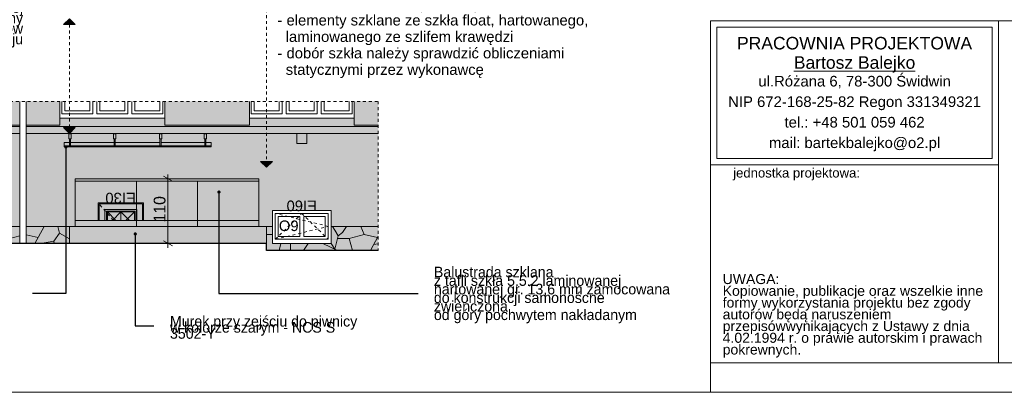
# Model space of a CAD drawing. Extents: x -396299 to -11759, y -15022 to 18278.
# Tile 192 of 205: x -41504 to -24766, y -11422 to -5089. Entities that reach past the tile are written whole.
import ezdxf

# ---------------------------------------------------------------- set-up
doc = ezdxf.new("R2010")
doc.units = 0
doc.header["$MEASUREMENT"] = 0
doc.linetypes.add('Hidden Line', pattern=[100, 50, -50])
for name, color, linetype, lineweight, true_color in [('Arch okna_Nr_Pióra__114', 7, 'Continuous', 13, 0xf1d696), ('Arch okna_Nr_Pióra__14', 7, 'Continuous', 18, 0xbd8b17), ('Arch okna_Nr_Pióra__61', 7, 'Continuous', 20, 0x6a6a6a), ('Arch okna_Nr_Pióra__82', 7, 'Continuous', 20, 0xaaaaaa), ('Arch opisy_Nr_Pióra__3', 7, 'Continuous', 20, 0xff6600), ('INWENT.ŚCIANY_Nr_Pióra__2', 7, 'Continuous', 13, 0x7f7f7f)]:
    doc.layers.add(name, color=color, linetype=linetype, lineweight=lineweight, true_color=true_color)
doc.layers.add('Arch opisy', color=7, linetype='Continuous')
doc.layers.add('Arch wymiary', color=7, linetype='Continuous')
for name, color, linetype, lineweight in [('Arch opisy okien_Nr_Pióra__21', 7, 'Continuous', 13), ('Arch opisy_Nr_Pióra__21', 7, 'Continuous', 13), ('Arch opisy_Nr_Pióra__5', 7, 'Continuous', 13), ('ARCH TABELA_Nr_Pióra__21', 7, 'Continuous', 13), ('ARCH TABELA_Nr_Pióra__7', 7, 'Continuous', 13), ('Arch wymiary_Nr_Pióra__21', 7, 'Continuous', 13), ('Arch wymiary_Nr_Pióra__5', 7, 'Continuous', 13), ('Arch wyposażenie_Nr_Pióra__21', 7, 'Continuous', 13), ('INWENT ODWODNIENIE_Nr_Pióra__21', 7, 'Continuous', 13), ('INWENT TEREN_Nr_Pióra__1', 7, 'Continuous', 25), ('INWENT. DRZWI_Nr_Pióra__21', 7, 'Continuous', 13), ('INWENT.ŚCIANY_Nr_Pióra__21', 7, 'Continuous', 13), ('Istniejące schody_Nr_Pióra__1', 7, 'Continuous', 25)]:
    doc.layers.add(name, color=color, linetype=linetype, lineweight=lineweight)
doc.styles.add('GENERATED_STYLE_1', font='txt')
doc.styles.add('GENERATED_STYLE_10', font='arial.ttf')
doc.styles.add('GENERATED_STYLE_3', font='txt')
doc.styles.add('GENERATED_STYLE_5', font='arial.ttf')
doc.styles.add('GENERATED_STYLE_6', font='arial.ttf')
doc.styles.add('GENERATED_STYLE_8', font='arial.ttf')
doc.dimstyles.new('GENERATED_STYLE__11', dxfattribs={"dimtxt": 0.18, "dimasz": 109.44, "dimexe": 0.18, "dimexo": 0.0625, "dimgap": 0.09, "dimtad": 0, "dimtih": 1, "dimtoh": 1, "dimdec": 4, "dimzin": 0, "dimdsep": 46, "dimcen": 0.09, "dimadec": 0, "dimazin": 0, "dimtfac": 1, "dimtdec": 4, "dimtmove": 0, "dimatfit": 3, "dimldrblk": 'ARROWHEAD_11', "dimfxl": 0, "dimtolj": 1, "dimtzin": 0, "dimarcsym": 0})
doc.dimstyles.new('GENERATED_STYLE__4', dxfattribs={"dimtxt": 200, "dimasz": 114, "dimexe": 0.18, "dimexo": 0, "dimgap": 0.09, "dimtad": 1, "dimdec": 0, "dimlfac": 0.1, "dimzin": 0, "dimdsep": 46, "dimtxsty": 'GENERATED_STYLE_1', "dimblk": 'ARROWHEAD_2', "dimblk1": 'ARROWHEAD_2', "dimblk2": 'ARROWHEAD_2', "dimcen": 0.09, "dimclrd": 7, "dimclre": 7, "dimclrt": 7, "dimazin": 0, "dimtfac": 1, "dimtdec": 4, "dimtmove": 0, "dimatfit": 3, "dimfxl": 0, "dimtolj": 1, "dimtzin": 0, "dimarcsym": 0})

# ---------------------------------------------------------------- blocks, each defined once
blk = doc.blocks.new('Linia_196', base_point=(-40659, -5072))
at = {"layer": 'Arch opisy_Nr_Pióra__3', "linetype": 'Continuous'}
for points in [[(-40659, -5072), (-40559, -5172), (-40759, -5172)], [(-40659, -7022), (-40759, -6922), (-40559, -6922)]]:
    blk.add_hatch(color=256, dxfattribs=at).paths.add_polyline_path(points, flags=0)
for p, q in [((-40659, -5072), (-40759, -5172)), ((-40559, -5172), (-40759, -5172)), ((-40659, -5072), (-40559, -5172)), ((-40659, -7022), (-40759, -6922)), ((-40759, -6922), (-40559, -6922)), ((-40659, -7022), (-40559, -6922))]:
    blk.add_line(p, q, dxfattribs=at)
at = {"layer": 'Arch opisy_Nr_Pióra__3', "linetype": 'Hidden Line'}
blk.add_line((-40659, -5172), (-40659, -6922), dxfattribs=at)
blk = doc.blocks.new('Linia_197', base_point=(-37309, -4112))
at = {"layer": 'Arch opisy_Nr_Pióra__3', "linetype": 'Continuous'}
for points in [[(-37309, -4112), (-37209, -4212), (-37409, -4212)], [(-37309, -7598), (-37409, -7498), (-37209, -7498)]]:
    blk.add_hatch(color=256, dxfattribs=at).paths.add_polyline_path(points, flags=0)
for p, q in [((-37309, -4112), (-37409, -4212)), ((-37309, -4112), (-37209, -4212)), ((-37209, -4212), (-37409, -4212)), ((-37309, -7598), (-37409, -7498)), ((-37409, -7498), (-37209, -7498)), ((-37309, -7598), (-37209, -7498))]:
    blk.add_line(p, q, dxfattribs=at)
at = {"layer": 'Arch opisy_Nr_Pióra__3', "linetype": 'Hidden Line'}
blk.add_line((-37309, -4212), (-37309, -7498), dxfattribs=at)
blk = doc.blocks.new('*D772')
at = {"layer": 'Arch wymiary_Nr_Pióra__5', "linetype": 'Continuous'}
for p, q in [((-38870, -7792), (-39095, -7792)), ((-38908, -7835), (-39058, -7749)), ((-38983, -7792), (-38983, -7718)), ((-38983, -8892), (-38983, -7792)), ((-39058, -8849), (-38908, -8935)), ((-38870, -8892), (-39095, -8892)), ((-38983, -8965), (-38983, -8892))]:
    blk.add_line(p, q, dxfattribs=at)
at = {"layer": 'Arch wymiary_Nr_Pióra__21', "insert": (-39023, -8534), "char_height": 200, "attachment_point": 7, "rotation": 90, "style": 'GENERATED_STYLE_1'}
blk.add_mtext('{110}', dxfattribs=at)
blk = doc.blocks.new('ARROWHEAD_2')
at = {"color": 0, "linetype": 'Continuous', "lineweight": 0}
for p, q in [((0, 0), (-1, 0)), ((-0.38, -0.66), (0.38, 0.66))]:
    blk.add_line(p, q, dxfattribs=at)
blk = doc.blocks.new('ARROWHEAD_11')
at = {"color": 0, "linetype": 'Continuous', "lineweight": 0}
blk.add_line((0, 0), (-1, 0), dxfattribs=at)
at = {"color": 0, "linetype": 'Continuous', "lineweight": 0, "const_width": 0.25, "flags": 128}
blk.add_lwpolyline([(-0.125, 0, 1), (0.125, 0, 1)], format="xyb", close=True, dxfattribs=at)

msp = doc.modelspace()

# ---------------------------------------------------------------- hatches: boundary and pattern name
at = {"layer": 'Arch okna_Nr_Pióra__114', "linetype": 'Continuous', "lineweight": 0, "true_color": 0x786b4b}
for points in [[(-41503.7, -6880), (-41503.7, -6476.8), (-41868.7, -6476.8), (-41868.7, -6880)], [(-41393.7, -6476.8), (-41393.7, -6880), (-40818.7, -6880), (-40818.7, -6476.8)], [(-39038.7, -6880), (-37598.7, -6880), (-37598.7, -6476.8), (-39038.7, -6476.8)], [(-35818.7, -6476.8), (-35818.7, -6880), (-35408.4, -6880), (-35408.4, -6476.8)], [(-41503.7, -8601.8), (-41503.7, -7021.8), (-41868.7, -7021.8), (-41868.7, -8601.8)]]:
    msp.add_hatch(color=47, dxfattribs=at).paths.add_polyline_path(points, flags=0)
at = {"layer": 'Arch okna_Nr_Pióra__114', "linetype": 'Continuous', "lineweight": 0, "true_color": 0x3c3525}
for points in [[(-40818.7, -6880), (-41393.7, -6880), (-41393.7, -6901.8), (-41393.7, -7021.8), (-35408.4, -7021.8), (-35408.4, -6880), (-35818.7, -6880), (-35818.7, -6760), (-37598.7, -6760), (-37598.7, -6880), (-39038.7, -6880), (-39038.7, -6760), (-40818.7, -6760)], [(-41928.7, -6901.8), (-41928.7, -7021.8), (-41503.7, -7021.8), (-41503.7, -6901.8), (-41503.7, -6880), (-41868.7, -6880)]]:
    msp.add_hatch(color=39, dxfattribs=at).paths.add_polyline_path(points, flags=0)
at = {"layer": 'Arch okna_Nr_Pióra__114', "linetype": 'Continuous', "lineweight": 0, "true_color": 0x786b4b}
h = msp.add_hatch(color=47, dxfattribs=at)
h.paths.add_polyline_path([(-41393.7, -7021.8), (-41393.7, -8601.8), (-40558.7, -8601.8), (-40558.7, -8501.8), (-40168.7, -8501.8), (-40168.7, -8201.8), (-39398.7, -8201.8), (-39398.7, -8501.8), (-37438.7, -8501.8), (-37438.7, -8601.8), (-37208.7, -8601.8), (-37208.7, -8501.8), (-37208.7, -8331.8), (-36208.7, -8331.8), (-36208.7, -8601.8), (-35408.4, -8601.8), (-35408.4, -7021.8)], flags=0)
h.paths.add_polyline_path([(-40558.7, -7791.8), (-37438.7, -7791.8), (-37438.7, -7831.8), (-40558.7, -7831.8)], flags=0)
at = {"layer": 'Arch okna_Nr_Pióra__14', "linetype": 'Continuous', "lineweight": 0, "true_color": 0x8d6811}
msp.add_hatch(color=44, dxfattribs=at).paths.add_polyline_path([(-39398.7, -8501.8), (-39398.7, -8201.8), (-40168.7, -8201.8), (-40168.7, -8501.8), (-40013.7, -8501.8), (-40013.7, -8356.8), (-39553.7, -8356.8), (-39553.7, -8501.8)], flags=0)
at = {"layer": 'Arch okna_Nr_Pióra__61', "linetype": 'Continuous'}
for points in [[(-40558.7, -8501.8), (-39518.7, -8501.8), (-39518.7, -7831.8), (-40558.7, -7831.8)], [(-39518.7, -8501.8), (-38478.7, -8501.8), (-38478.7, -7831.8), (-39518.7, -7831.8)], [(-38478.7, -8501.8), (-37438.7, -8501.8), (-37438.7, -7831.8), (-38478.7, -7831.8)]]:
    msp.add_hatch(color=256, dxfattribs=at).paths.add_polyline_path(points, flags=0)
at = {"layer": 'Arch okna_Nr_Pióra__82', "linetype": 'Continuous', "lineweight": 0, "true_color": 0x555555}
for points in [[(-40558.7, -7831.8), (-37438.7, -7831.8), (-37438.7, -7791.8), (-40558.7, -7791.8)], [(-37438.7, -8601.8), (-40558.7, -8601.8), (-40558.7, -8501.8), (-37438.7, -8501.8)], [(-41868.7, -8891.8), (-41503.7, -8891.8), (-41503.7, -8601.8), (-41868.7, -8601.8)], [(-41393.7, -8891.8), (-40658.7, -8891.8), (-40658.7, -8601.8), (-41393.7, -8601.8)], [(-40658.7, -8891.8), (-37308.7, -8891.8), (-37308.7, -8601.8), (-40658.7, -8601.8)], [(-37308.7, -8601.8), (-37208.7, -8601.8), (-37208.7, -8891.8), (-36208.7, -8891.8), (-36208.7, -8611.8), (-35408.4, -8611.8), (-35408.4, -9011.8), (-37308.7, -9011.8)]]:
    msp.add_hatch(color=251, dxfattribs=at).paths.add_polyline_path(points, flags=0)

# ---------------------------------------------------------------- linework, layer by layer
at = {"layer": 'ARCH TABELA_Nr_Pióra__21', "linetype": 'Continuous'}
for p, q in [((-29758.7, -5110.5), (-12258.7, -5110.5)), ((-29758.7, -5110.5), (-24865.1, -5110.5)), ((-29758.7, -7557.3), (-29758.7, -5110.5)), ((-29758.7, -10921.6), (-29758.7, -5110.5)), ((-24865.1, -5110.5), (-24865.1, -10921.6)), ((-24865.1, -7557.3), (-24865.1, -5110.5)), ((-29652.4, -7450.9), (-29652.4, -5216.9)), ((-29652.4, -5216.9), (-24971.5, -5216.9)), ((-24971.5, -7450.9), (-24971.5, -5216.9)), ((-24865.1, -10921.6), (-24865.1, -5510.5)), ((-29652.4, -7450.9), (-24971.5, -7450.9)), ((-29758.7, -7557.3), (-24865.1, -7557.3)), ((-29758.7, -10921.6), (-24865.1, -10921.6)), ((-29758.7, -11421.6), (-29758.7, -10921.6)), ((-29758.7, -11421.6), (-29758.7, -10921.6)), ((-29758.7, -11421.6), (-29758.7, -10921.6)), ((-12258.7, -10921.6), (-24865.1, -10921.6)), ((-11758.7, -11421.6), (-86758.7, -11421.6))]:
    msp.add_line(p, q, dxfattribs=at)
at = {"layer": 'Arch wyposażenie_Nr_Pióra__21', "linetype": 'Continuous'}
for p, q in [((-40748.7, -7251.8), (-40748.7, -7177.4)), ((-40748.7, -7177.4), (-40658.7, -7177.4)), ((-40668.7, -7031.8), (-40628.7, -7031.8)), ((-40668.7, -7031.8), (-40668.7, -7111.8)), ((-40628.7, -7111.8), (-40668.7, -7111.8)), ((-40658.7, -7231.8), (-40658.7, -7111.8)), ((-40638.7, -7231.8), (-40638.7, -7111.8)), ((-40638.7, -7177.4), (-39898.7, -7177.4)), ((-40628.7, -7031.8), (-40628.7, -7111.8)), ((-39908.7, -7031.8), (-39908.7, -7111.8)), ((-39908.7, -7031.8), (-39868.7, -7031.8)), ((-39868.7, -7111.8), (-39908.7, -7111.8)), ((-39898.7, -7231.8), (-39898.7, -7111.8)), ((-39878.7, -7231.8), (-39878.7, -7111.8)), ((-39878.7, -7177.4), (-39118.7, -7177.4)), ((-39868.7, -7031.8), (-39868.7, -7111.8)), ((-39088.7, -7031.8), (-39128.7, -7031.8)), ((-39128.7, -7031.8), (-39128.7, -7111.8)), ((-39128.7, -7111.8), (-39088.7, -7111.8)), ((-39118.7, -7231.8), (-39118.7, -7111.8)), ((-39098.7, -7231.8), (-39098.7, -7111.8)), ((-39098.7, -7177.4), (-38358.7, -7177.4)), ((-39088.7, -7031.8), (-39088.7, -7111.8)), ((-38328.7, -7031.8), (-38368.7, -7031.8)), ((-38368.7, -7031.8), (-38368.7, -7111.8)), ((-38368.7, -7111.8), (-38328.7, -7111.8)), ((-38358.7, -7231.8), (-38358.7, -7111.8)), ((-38338.7, -7231.8), (-38338.7, -7111.8)), ((-38338.7, -7177.4), (-38248.7, -7177.4)), ((-38328.7, -7031.8), (-38328.7, -7111.8)), ((-38248.7, -7251.8), (-38248.7, -7177.4)), ((-40748.7, -7231.8), (-38248.7, -7231.8)), ((-40748.7, -7251.8), (-38248.7, -7251.8)), ((-40558.7, -8601.8), (-40558.7, -7791.8)), ((-40558.7, -7791.8), (-37438.7, -7791.8)), ((-40558.7, -7831.8), (-37438.7, -7831.8)), ((-39518.7, -8601.8), (-39518.7, -7831.8)), ((-38478.7, -8601.8), (-38478.7, -7831.8)), ((-37438.7, -7791.8), (-37438.7, -8601.8)), ((-40558.7, -8501.8), (-37438.7, -8501.8))]:
    msp.add_line(p, q, dxfattribs=at)
at = {"layer": 'INWENT ODWODNIENIE_Nr_Pióra__21', "linetype": 'Continuous'}
for p, q in [((-41503.7, -6476.8), (-41503.7, -8891.8)), ((-41393.7, -6476.8), (-41393.7, -8891.8))]:
    msp.add_line(p, q, dxfattribs=at)
at = {"layer": 'INWENT TEREN_Nr_Pióra__1', "linetype": 'Continuous'}
for p, q in [((-37308.7, -8891.8), (-41868.7, -8891.8)), ((-37308.7, -9011.8), (-37308.7, -8891.8)), ((-35408.4, -9011.8), (-37308.7, -9011.8))]:
    msp.add_line(p, q, dxfattribs=at)
at = {"layer": 'INWENT. DRZWI_Nr_Pióra__21', "linetype": 'Hidden Line'}
for p, q in [((-41868.7, -6476.8), (-35408.4, -6476.8)), ((-35408.4, -6476.8), (-35408.4, -9011.8)), ((-39913.4, -8501.8), (-40153.7, -8216.8)), ((-37158.7, -8821.8), (-36708.7, -8381.8)), ((-36258.7, -8601.8), (-37158.7, -8381.8)), ((-36708.7, -8381.8), (-36258.7, -8821.8)), ((-37158.7, -8821.8), (-36258.7, -8601.8))]:
    msp.add_line(p, q, dxfattribs=at)
at = {"layer": 'INWENT. DRZWI_Nr_Pióra__21', "linetype": 'Continuous'}
for p, q in [((-40786.2, -6690), (-40786.2, -6476.8)), ((-40736.2, -6640), (-40736.2, -6476.8)), ((-40311.2, -6640), (-40311.2, -6476.8)), ((-40261.2, -6690), (-40261.2, -6476.8)), ((-40191.2, -6690), (-40191.2, -6476.8)), ((-40141.2, -6640), (-40141.2, -6476.8)), ((-39716.2, -6640), (-39716.2, -6476.8)), ((-39666.2, -6690), (-39666.2, -6476.8)), ((-39596.2, -6690), (-39596.2, -6476.8)), ((-39546.2, -6640), (-39546.2, -6476.8)), ((-39121.2, -6640), (-39121.2, -6476.8)), ((-39071.2, -6476.8), (-39071.2, -6690)), ((-37566.2, -6690), (-37566.2, -6476.8)), ((-37516.2, -6640), (-37516.2, -6476.8)), ((-37091.2, -6640), (-37091.2, -6476.8)), ((-37041.2, -6690), (-37041.2, -6476.8)), ((-36971.2, -6690), (-36971.2, -6476.8)), ((-36921.2, -6640), (-36921.2, -6476.8)), ((-36496.2, -6640), (-36496.2, -6476.8)), ((-36446.2, -6690), (-36446.2, -6476.8)), ((-36376.2, -6690), (-36376.2, -6476.8)), ((-36326.2, -6640), (-36326.2, -6476.8)), ((-35901.2, -6640), (-35901.2, -6476.8)), ((-35851.2, -6476.8), (-35851.2, -6690)), ((-40261.2, -6690), (-40786.2, -6690)), ((-40311.2, -6640), (-40736.2, -6640)), ((-39666.2, -6690), (-40191.2, -6690)), ((-39716.2, -6640), (-40141.2, -6640)), ((-39071.2, -6690), (-39596.2, -6690)), ((-39546.2, -6640), (-39121.2, -6640)), ((-37041.2, -6690), (-37566.2, -6690)), ((-37091.2, -6640), (-37516.2, -6640)), ((-36446.2, -6690), (-36971.2, -6690)), ((-36496.2, -6640), (-36921.2, -6640)), ((-35851.2, -6690), (-36376.2, -6690)), ((-36326.2, -6640), (-35901.2, -6640)), ((-36623.7, -7021.8), (-36793.7, -7021.8)), ((-36793.7, -7021.8), (-36793.7, -7191.8)), ((-36623.7, -7191.8), (-36623.7, -7021.8)), ((-36793.7, -7191.8), (-36623.7, -7191.8)), ((-39413.7, -8216.8), (-40153.7, -8216.8)), ((-40153.7, -8216.8), (-40153.7, -8501.8)), ((-40053.7, -8316.8), (-40053.7, -8501.8)), ((-40053.7, -8316.8), (-39513.7, -8316.8)), ((-40028.7, -8341.8), (-39538.7, -8341.8)), ((-40028.7, -8341.8), (-40028.7, -8501.8)), ((-40013.7, -8356.8), (-39553.7, -8356.8)), ((-40013.7, -8356.8), (-40013.7, -8501.8)), ((-39868.7, -8501.8), (-40013.7, -8356.8)), ((-39783.7, -8356.8), (-39928.7, -8501.8)), ((-39783.7, -8356.8), (-39783.7, -8501.8)), ((-39638.7, -8501.8), (-39783.7, -8356.8)), ((-39553.7, -8356.8), (-39698.7, -8501.8)), ((-39553.7, -8356.8), (-39553.7, -8501.8)), ((-39538.7, -8341.8), (-39538.7, -8501.8)), ((-39513.7, -8316.8), (-39513.7, -8501.8)), ((-39413.7, -8216.8), (-39413.7, -8501.8)), ((-37158.7, -8381.8), (-37158.7, -8821.8)), ((-37158.7, -8381.8), (-36258.7, -8381.8)), ((-37108.7, -8431.8), (-37108.7, -8771.8)), ((-37108.7, -8431.8), (-36743.7, -8431.8)), ((-36743.7, -8431.8), (-36743.7, -8771.8)), ((-36673.7, -8431.8), (-36673.7, -8771.8)), ((-36673.7, -8431.8), (-36308.7, -8431.8)), ((-36308.7, -8431.8), (-36308.7, -8771.8)), ((-36258.7, -8381.8), (-36258.7, -8821.8)), ((-37158.7, -8821.8), (-36258.7, -8821.8)), ((-37108.7, -8771.8), (-36743.7, -8771.8)), ((-36673.7, -8771.8), (-36308.7, -8771.8))]:
    msp.add_line(p, q, dxfattribs=at)
at = {"layer": 'INWENT.ŚCIANY_Nr_Pióra__2', "linetype": 'Continuous'}
for p, q in [((-41086.5, -8601.8), (-41244.2, -8891.8)), ((-40856.4, -8601.8), (-40825.1, -8719.7)), ((-36147.5, -8668.8), (-36185.7, -8601.8)), ((-36090.7, -8763.4), (-36147.5, -8668.8)), ((-35946.2, -8601.8), (-36015, -8706.6)), ((-35648.6, -8740.7), (-35702.7, -8602.5)), ((-41503.7, -8763.1), (-41670.1, -8805.6)), ((-41190.8, -8793.6), (-41393.7, -8745.9)), ((-40922.5, -8852.2), (-41149.8, -8891.8)), ((-40825.1, -8719.7), (-40922.5, -8852.2)), ((-40915.2, -8891.8), (-40922.5, -8852.2)), ((-40825.1, -8719.7), (-40658.7, -8810.7)), ((-37208.7, -8740.2), (-37308.7, -8738.9)), ((-36090.7, -8763.4), (-36148.1, -8990.1)), ((-35902.8, -8805.6), (-36101.4, -8805.6)), ((-36015, -8706.6), (-36090.7, -8763.4)), ((-35648.6, -8740.7), (-35902.8, -8805.6)), ((-35902.8, -8805.6), (-35848.1, -9011.8)), ((-35423.4, -8793.6), (-35648.6, -8740.7)), ((-35408.4, -8766), (-35542.1, -9011.8)), ((-37095.5, -9011.8), (-37062.8, -8891.8)), ((-36902.7, -8891.8), (-36899.3, -9011.8)), ((-36598.3, -8891.8), (-36677.1, -9011.8)), ((-36353, -8891.8), (-36102.9, -9011.8)), ((-36148.1, -8990.1), (-36208.7, -8891.8)), ((-35408.4, -8896.3), (-35486.7, -8910))]:
    msp.add_line(p, q, dxfattribs=at)
at = {"layer": 'INWENT.ŚCIANY_Nr_Pióra__21', "linetype": 'Continuous'}
for p, q in [((-40818.7, -6880), (-40818.7, -6476.8)), ((-39038.7, -6880), (-39038.7, -6476.8)), ((-39038.7, -6476.8), (-39038.7, -6880)), ((-37598.7, -6880), (-37598.7, -6476.8)), ((-35818.7, -6476.8), (-35818.7, -6880)), ((-39038.7, -6760), (-40818.7, -6760)), ((-35818.7, -6760), (-37598.7, -6760)), ((-41503.7, -6901.8), (-41928.7, -6901.8)), ((-41928.7, -7021.8), (-41503.7, -7021.8)), ((-41868.7, -6880), (-41503.7, -6880)), ((-41393.7, -6880), (-40818.7, -6880)), ((-35408.4, -6901.8), (-41393.7, -6901.8)), ((-41393.7, -7021.8), (-35408.4, -7021.8)), ((-39038.7, -6880), (-37598.7, -6880)), ((-35818.7, -6880), (-35408.4, -6880)), ((-39398.7, -8201.8), (-40168.7, -8201.8)), ((-40168.7, -8201.8), (-40168.7, -8501.8)), ((-39398.7, -8201.8), (-39398.7, -8501.8)), ((-37208.7, -8331.8), (-36208.7, -8331.8)), ((-37208.7, -8331.8), (-37208.7, -8891.8)), ((-36208.7, -8331.8), (-36208.7, -8891.8)), ((-41503.7, -8601.8), (-41868.7, -8601.8)), ((-37208.7, -8601.8), (-41393.7, -8601.8)), ((-40658.7, -8891.8), (-40658.7, -8601.8)), ((-37308.7, -8601.8), (-37308.7, -8891.8)), ((-35408.4, -8601.8), (-36208.7, -8601.8)), ((-37208.7, -8891.8), (-36208.7, -8891.8))]:
    msp.add_line(p, q, dxfattribs=at)
at = {"layer": 'Istniejące schody_Nr_Pióra__1', "linetype": 'Continuous'}
msp.add_line((-37308.7, -8891.8), (-37600.4, -8891.8), dxfattribs=at)

# ---------------------------------------------------------------- block references
at = {"layer": 'Arch opisy', "color": 30, "linetype": 'Hidden Line', "lineweight": 20, "true_color": 0xff6600}
for name, p in [('Linia_197', (-37308.7, -4111.8)), ('Linia_196', (-40658.7, -5071.8))]:
    msp.add_blockref(name, p, dxfattribs=at)

# ---------------------------------------------------------------- texts
at = {"layer": 'Arch opisy okien_Nr_Pióra__21', "linetype": 'Continuous', "char_height": 180, "attachment_point": 2, "rotation": 180, "style": 'GENERATED_STYLE_8'}
for s, insert in [('{EI30}', (-39788.6, -8210.7)), ('{EI60}', (-36708.7, -8342.5))]:
    msp.add_mtext(s, dxfattribs=dict(at, insert=insert))
at = {"layer": 'Arch opisy okien_Nr_Pióra__21', "linetype": 'Continuous', "insert": (-37098.6, -8501.5), "char_height": 180, "attachment_point": 1, "style": 'GENERATED_STYLE_8'}
msp.add_mtext('{O9}', dxfattribs=at)
at = {"layer": 'Arch opisy_Nr_Pióra__21', "linetype": 'Continuous', "char_height": 180, "style": 'GENERATED_STYLE_3'}
for s, insert, width, attachment_point, line_spacing_factor in [('{Daszek w spadku 5% \\Po wymiarach 250/140 cm \\Pz tafli szkła 5.5.2 laminowanej \\Phartowanej gr. 13,6 mm zawieszony \\Pdo stalowych systemowych wsporników\\Po prostokątnym przekroju}', (-41446, -4998), 3996.43, 6, 0.595987), ('{Balustrada szklana\\Pz tafli szkła 5.5.2 laminowanej \\Phartowanej gr. 13,6 mm zamocowana \\Pdo konstrukcji samonoścne zwieńczona\\Pod góry pochwytem nakładanym}', (-34462.7, -9767.7), 3960.85, 4, 0.484544), ('{Murek przy zejściu do piwnicy \\Pw kolorze szarym - NCS S 3502-Y}', (-38949.1, -10319), 3271.35, 4, 0.345274)]:
    msp.add_mtext(s, dxfattribs=dict(at, insert=insert, width=width, attachment_point=attachment_point, line_spacing_factor=line_spacing_factor))
at = {"layer": 'Arch opisy_Nr_Pióra__5', "linetype": 'Continuous', "insert": (-37121.4, -4727.4), "char_height": 180, "width": 9349.913, "attachment_point": 1, "line_spacing_factor": 0.932281, "style": 'GENERATED_STYLE_10'}
msp.add_mtext('{UWAGA do konstrukcji szklanych:\\P- elementy szklane ze szkła float, hartowanego,\\P  laminowanego ze szlifem krawędzi\\P- dobór szkła należy sprawdzić obliczeniami \\P  statycznymi przez wykonawcę}', dxfattribs=at)
at = {"layer": 'ARCH TABELA_Nr_Pióra__7', "linetype": 'Continuous', "insert": (-27311.9, -5381.8), "char_height": 212.766, "attachment_point": 2, "line_spacing_factor": 0.926719, "style": 'GENERATED_STYLE_6'}
msp.add_mtext('{PRACOWNIA PROJEKTOWA\\P\\LBartosz Balejko}', dxfattribs=at)
at = {"layer": 'ARCH TABELA_Nr_Pióra__7', "linetype": 'Continuous', "style": 'GENERATED_STYLE_5'}
for s, insert, char_height, width, attachment_point, line_spacing_factor in [('{ul.Różana 6, 78-300 Świdwin\\PNIP 672-168-25-82 Regon 331349321\\Ptel.: +48 501 059 462\\Pmail: bartekbalejko@o2.pl}', (-27311.9, -6043.7), 180.852, 7974.447, 2, 1.156383), ('{UWAGA:\\PKopiowanie, publikacje oraz wszelkie inne formy wykorzystania projektu bez zgody autorów będą naruszeniem przepisówwynikających z Ustawy z dnia 4.02.1994 r. o prawie autorskim i prawach pokrewnych.}', (-29553.6, -9411.9), 170.2128, 4483.408, 1, 0.703415)]:
    msp.add_mtext(s, dxfattribs=dict(at, insert=insert, char_height=char_height, width=width, attachment_point=attachment_point, line_spacing_factor=line_spacing_factor))
at = {"layer": 'ARCH TABELA_Nr_Pióra__7', "linetype": 'Continuous', "insert": (-29375.8, -7611.9), "char_height": 159.58, "attachment_point": 1, "style": 'GENERATED_STYLE_5'}
msp.add_mtext('{jednostka projektowa:}', dxfattribs=at)

# ---------------------------------------------------------------- dimensions: what is measured, and where the dimension line sits
at = {"layer": 'Arch wymiary', "linetype": 'Continuous'}
dim = msp.add_linear_dim(base=(-38982.6, -8891.8), p1=(-38930, -8891.8), p2=(-38831.2, -7791.8), angle=90, dimstyle='GENERATED_STYLE__4', dxfattribs=at)
dim.commit()
dim.dimension.update_dxf_attribs({"geometry": '*D772', "text_midpoint": (-39122.6, -8316.2)})

# ---------------------------------------------------------------- leaders
at = {"layer": 'Arch opisy_Nr_Pióra__21', "linetype": 'Continuous', "annotation_type": 0, "has_hookline": 1, "hookline_direction": 1}
for points, text_width in [([(-40719, -7251.8), (-40719, -9741.9), (-41285.5, -9741.9)], 3677.1), ([(-38116, -8018.3), (-38116, -9741.9), (-34732.6, -9741.9)], 3762.9), ([(-39539.5, -8730.6), (-39539.5, -10294.7), (-39223.9, -10294.7)], 3068.6)]:
    msp.add_leader(points, dimstyle='GENERATED_STYLE__11', dxfattribs=dict(at, text_width=text_width))

doc.saveas('drawing.dxf')
